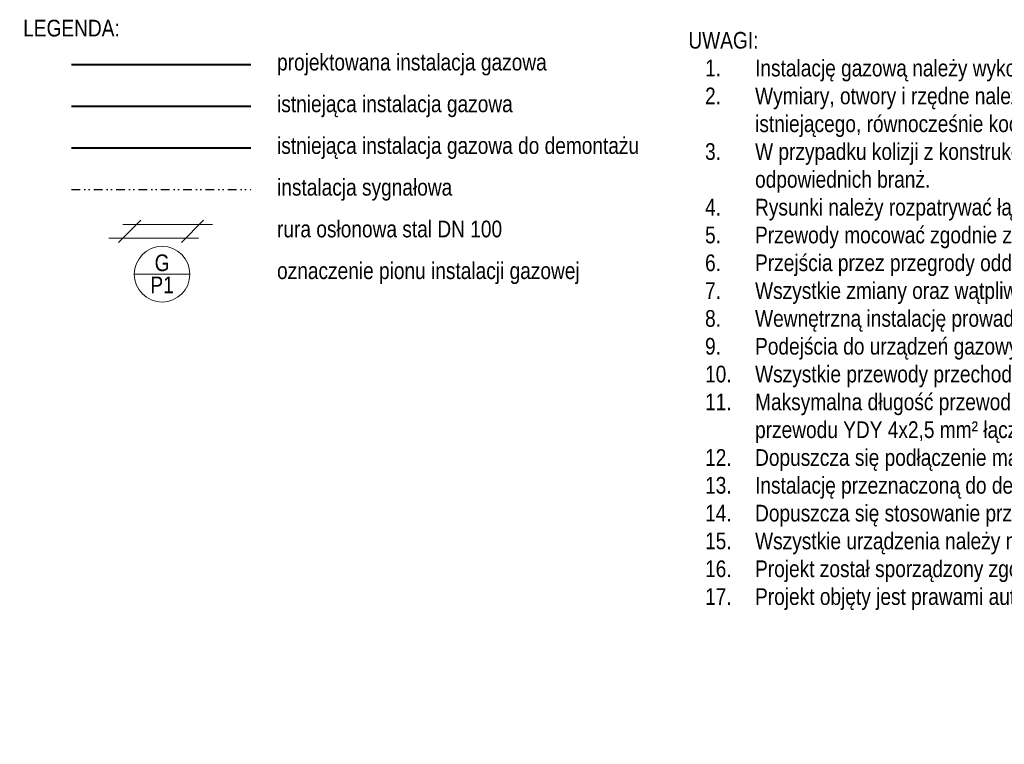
# Model space of a CAD drawing. Header units: centimetres. Extents: x 1912 to 37354, y 4932 to 6633.
# Tile 24 of 236: x 13549 to 14257, y 4932 to 5453. Entities that reach past the tile are written whole.
import ezdxf
from ezdxf.enums import TextEntityAlignment as Align
from ezdxf.lldxf.tags import DXFTag

# ---------------------------------------------------------------- set-up
doc = ezdxf.new("R2010")
doc.units = ezdxf.units.CM
doc.linetypes.add('DIVIDE2', pattern=[15.875, 6.35, -3.175, 0, -3.175, 0, -3.175])
for name, color, linetype, lineweight in [('IS_Gaz', 40, 'Continuous', 40), ('IS_Opis', 250, 'Continuous', 9), ('IS_sygnał', 210, 'DIVIDE2', 25), ('IS_Zimna_woda', 5, 'SOLID', 40)]:
    doc.layers.add(name, color=color, linetype=linetype, lineweight=lineweight)
doc.styles.add('styl1', font='ARIALN.TTF')
tags = doc.linetypes.add('DASH', pattern=[15, 10, -5]).pattern_tags.tags
tags[6:7] = [DXFTag(74, 4), DXFTag(75, 0), DXFTag(340, '0'), DXFTag(46, 0.0), DXFTag(50, 0.0), DXFTag(44, 0.0), DXFTag(45, 0.0)]
tags[4:5] = [DXFTag(74, 4), DXFTag(75, 0), DXFTag(340, '0'), DXFTag(46, 0.0), DXFTag(50, 0.0), DXFTag(44, 0.0), DXFTag(45, 0.0)]
tags = doc.linetypes.add('SOLID', pattern=[10, 10, 0]).pattern_tags.tags
tags[6:7] = [DXFTag(74, 4), DXFTag(75, 0), DXFTag(340, '0'), DXFTag(46, 0.0), DXFTag(50, 0.0), DXFTag(44, 0.0), DXFTag(45, 0.0)]
tags[4:5] = [DXFTag(74, 4), DXFTag(75, 0), DXFTag(340, '0'), DXFTag(46, 0.0), DXFTag(50, 0.0), DXFTag(44, 0.0), DXFTag(45, 0.0)]

# ---------------------------------------------------------------- blocks, each defined once
blk = doc.blocks.new('A$C0F5130B6')
at = {"layer": 'IS_Opis'}
for p, q in [((-19.37, 2.95), (-35.28, -12.95)), ((-32.33, 0), (32.33, 0)), ((25.85, 2.95), (9.94, -12.95)), ((-42.33, -10), (22.33, -10))]:
    blk.add_line(p, q, dxfattribs=at)
blk = doc.blocks.new('piongazowyp1')
at = {"layer": 'IS_Zimna_woda', "linetype": 'ByBlock', "lineweight": 15}
blk.add_line((0, 20), (40, 20), dxfattribs=at)
blk.add_circle((20, 20), 20, dxfattribs=at)
at = {"layer": 'IS_Zimna_woda', "lineweight": 15, "style": 'styl1'}
for tag, p in [('G', (20, 22.25)), ('P1', (20, 6.36))]:
    blk.add_attdef(tag, text='', height=12, dxfattribs=at).set_placement(p, align=Align.CENTER)

msp = doc.modelspace()

# ---------------------------------------------------------------- linework, layer by layer
at = {"layer": 'IS_Gaz'}
msp.add_line((13586.03, 5420.54), (13715, 5420.54), dxfattribs=at)
at = {"layer": 'IS_Gaz', "color": 18, "true_color": 0x000000}
msp.add_line((13586.03, 5390.54), (13715, 5390.54), dxfattribs=at)
at = {"layer": 'IS_Gaz', "color": 18, "linetype": 'DASH', "true_color": 0x000000}
msp.add_line((13586.03, 5360.54), (13715, 5360.54), dxfattribs=at)
at = {"layer": 'IS_sygnał'}
msp.add_line((13586.03, 5330.54), (13715, 5330.54), dxfattribs=at)

# ---------------------------------------------------------------- block references
at = {"layer": 'IS_Gaz'}
msp.add_blockref('A$C0F5130B6', (13655.23, 5305.54), dxfattribs=at)
at = {"layer": 'IS_Opis'}
msp.add_blockref('piongazowyp1', (13631.25, 5249.7), dxfattribs=at).add_auto_attribs({'G': 'G', 'P1': 'P1'})

# ---------------------------------------------------------------- texts
at = {"layer": 'IS_Opis', "linetype": 'SOLID', "insert": (13586.03, 5440.54), "char_height": 12, "attachment_point": 8, "style": 'styl1'}
msp.add_mtext('\\pxql;{\\fArial Narrow|b0|i0|c238|p34;LEGENDA:}', dxfattribs=at)
at = {"layer": 'IS_Opis', "ltscale": 2, "insert": (14030.02, 5443.97), "char_height": 12, "attachment_point": 1, "style": 'styl1'}
msp.add_mtext_dynamic_manual_height_columns('\\pxql;UWAGI: \\P\\pi-3,l4,t4;1.^IInstalację gazową należy wykonać zgodnie z niniejszą dokumentacją.\\P2.^IWymiary, otwory i rzędne należy sprawdzić na budowie, a w przypadku wystąpienia różnic, projektowaną instalację należy dostosować do stanu istniejącego, równocześnie koordynując zmiany z projektem.\\P3.^IW przypadku kolizji z konstrukcją budynku lub innymi instalacjami, należy rozwiązywać je bezpośrednio na budowie w porozumieniu z projektantami odpowiednich branż.\\P4.^IRysunki należy rozpatrywać łącznie z opisem technicznym.\\P5.^IPrzewody mocować zgodnie z zaleceniami producenta.\\P6.^IPrzejścia przez przegrody oddzielenia pożarowego należy wykonać zgodnie z przepisami w klasie odporności danej przegrody.\\P7.^IWszystkie zmiany oraz wątpliwości należy konsultować z projektantem.\\P8.^IWewnętrzną instalację prowadzić niezakrytą w odległości 2cm od ściany.\\P9.^IPodejścia do urządzeń gazowych poprzedzić zaworem odcinającym na wysokości co najmniej 70cm.\\P10.^IWszystkie przewody przechodzące przez przegrody budowlane należy prowadzić w rurze osłonowej.\\P11.^IMaksymalna długość przewodu YDY 2x2,5 mm² łączącego moduł alarmowy MD-2.Z z zaworem MAG-3 wynosi 22m, natomiast maksymalna długość przewodu YDY 4x2,5 mm² łączącego moduł alarmowy MD-2.Z z zaworem MAG-3 z dodatkową puszką Pz2 wynosi 44m.\\P12.^IDopuszcza się podłączenie maksymalnie dwóch detektorów gazowych do modułu sterującego.\\P13.^IInstalację przeznaczoną do demontażu należy w całości zdemontować oraz zutylizować.\\P14.^IDopuszcza się stosowanie przewodów sygnałowych innych producentów, będących odpowiednikami przewodów dobranych w projekcie.\\P15.^IWszystkie urządzenia należy montować zgodnie z wytycznymi producenta.\\P16.^IProjekt został sporządzony zgodnie z wytycznymi Inwestora dotyczących zastosowanych technologii aktualnych podczas sporządzania projektu.\\P17.^IProjekt objęty jest prawami autorskimi - kopiowanie oraz powielanie materiałów bez zgody projektanta jest zabronione.', width=969.2554, gutter_width=12.5, heights=[0], dxfattribs=at)
at = {"layer": 'IS_Opis', "char_height": 12, "attachment_point": 1, "style": 'styl1'}
for s, width, insert in [('\\pxql;projektowana instalacja gazowa', 201.4499, (13733.99, 5428.25)), ('\\pxql;istniejąca instalacja gazowa', 201.4499, (13733.99, 5398.25)), ('\\pxql;istniejąca instalacja gazowa do demontażu', 263.6794, (13733.99, 5368.25)), ('\\pxql;instalacja sygnałowa', 274.2108, (13733.99, 5338.25)), ('rura osłonowa stal DN 100', 201.4499, (13733.99, 5308.25)), ('\\A1;oznaczenie pionu instalacji gazowej', 232.2169, (13733.99, 5278.25))]:
    msp.add_mtext_dynamic_manual_height_columns(s, width=width, gutter_width=12.5, heights=[0], dxfattribs=dict(at, insert=insert))

doc.saveas('drawing.dxf')
